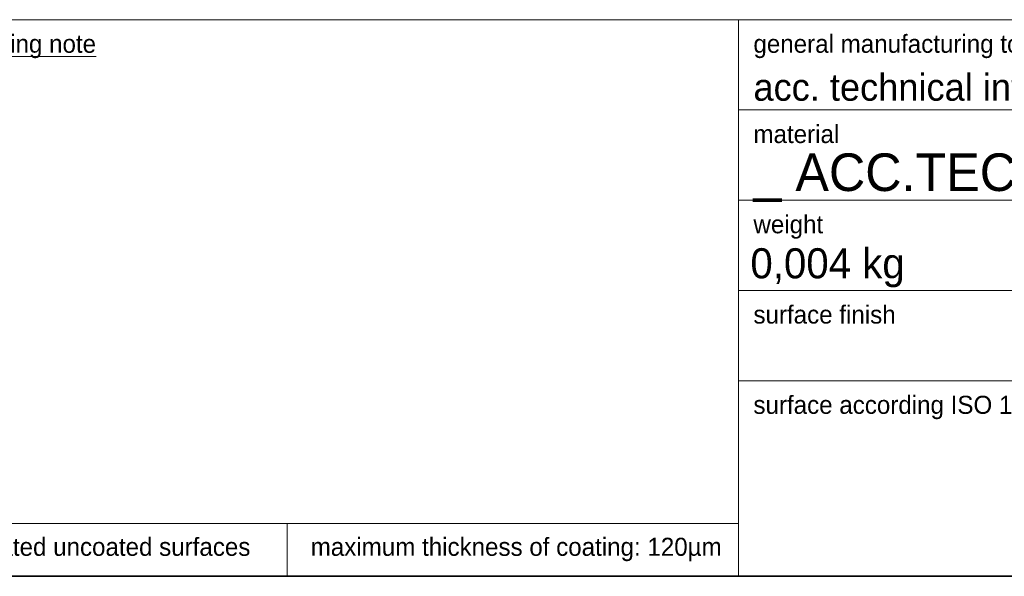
# Model space of a CAD drawing. Header units: millimetres. Extents: x 7 to 414, y 7 to 290.
# Tile 52 of 86: x 220 to 286, y 7 to 44. Entities that reach past the tile are written whole.
import ezdxf
from ezdxf.enums import TextEntityAlignment as Align

# ---------------------------------------------------------------- set-up
doc = ezdxf.new("R2010")
doc.units = ezdxf.units.MM
doc.layers.add('Rahmen (ISO)', color=7, linetype='Continuous', lineweight=35)
doc.layers.add('Titel (ISO)', color=7, linetype='Continuous', lineweight=18)
doc.styles.add('MoltoLuce 2 mm', font='txt')
doc.styles.add('Textstil87', font='txt')
doc.styles.add('Textstil90', font='txt')
doc.styles.add('Textstil92', font='txt')

# ---------------------------------------------------------------- blocks, each defined once
blk = doc.blocks.new('Ränder MoltoLuce')
at = {"layer": 'Rahmen (ISO)'}
blk.add_line((413, 7), (7, 7), dxfattribs=at)
blk = doc.blocks.new('Schriftfelder MoltoLuce')
at = {"layer": 'Titel (ISO)'}
for p, q in [((194, 44), (413, 44)), ((268, 44), (268, 7)), ((268, 38), (345, 38)), ((268, 32), (323, 32)), ((268, 26), (323, 26)), ((268, 20), (345, 20)), ((194, 10.5), (268, 10.5)), ((238, 7), (238, 10.5)), ((413, 7), (194, 7))]:
    blk.add_line(p, q, dxfattribs=at)
at = {"layer": 'Titel (ISO)', "style": 'MoltoLuce 2 mm'}
for s, insert, char_height, attachment_point in [('\\fTSTAR PRO|b0|i0;\\H1.2000;\\Ltechnical information / manufacturing note\\l', (195.5, 43), 1.2, 1), ('\\fTSTAR PRO|b0|i0;\\H1.2000;general manufacturing tolerances', (269, 43), 1.2, 1), ('\\fTSTAR PRO|b0|i0;\\H1.8000;acc. technical info see infotext', (269, 39.5), 1.8, 4), ('\\fTSTAR PRO|b0|i0;\\H1.2000;material', (269, 37), 1.2, 1), ('\\fTSTAR PRO|b0|i0;\\H2.5000;_ ACC.TECHN. INFO     ', (269, 33.5), 2.5, 4), ('\\fTSTAR PRO|b0|i0;\\H1.2000;weight', (269, 31), 1.2, 1), ('\\fTSTAR PRO|b0|i0;\\H1.2000;surface finish', (269, 25), 1.2, 1), ('\\fTSTAR PRO|b0|i0;\\H1.2000;surface according ISO 1302', (269, 19), 1.2, 1), ('\\fTSTAR PRO|b0|i0;\\H1.2000;all dimensions and tolerances related uncoated surfaces         maximum thickness of coating: 120µm', (195.5, 8), 1.2, 7)]:
    blk.add_mtext(s, dxfattribs=dict(at, insert=insert, char_height=char_height, attachment_point=attachment_point))
at = {"layer": 'Titel (ISO)'}
for tag, p, height, style in [('KONSTRUKTEUR_001', (323.849, 39), 2, 'MoltoLuce 2 mm'), ('KONSTR._GEN._VON_001', (323.849, 32.978), 2, 'MoltoLuce 2 mm'), ('MASSE\\P3;_001', (268.798, 26.807), 2, 'MoltoLuce 2 mm'), ('ERSTELLUNGSDATUM_001', (323.832, 26.98), 2, 'MoltoLuce 2 mm'), ('BEREICH\\P0;_001', (307.192, 26.503), 2, 'MoltoLuce 2 mm'), ('BESTANDSNUMMER_001', (345.773, 25.459), 3, 'Textstil92'), ('BAUTEILNUMMER_001', (390.209, 25.254), 2.5, 'Textstil90'), ('GENEHM.DAT._KONSTR._001', (323.832, 20.98), 2, 'MoltoLuce 2 mm'), ('PROJEKT_001', (348.147, 15.755), 3.5, 'Textstil87'), ('REVISIONSNUMMER_001', (398.717, 15.755), 3.5, 'Textstil87'), ('STATUS_001', (323.767, 14.978), 2, 'MoltoLuce 2 mm'), ('Anfänglicher_Ansichtsmaßstab_001', (391.068, 8.501), 2, 'MoltoLuce 2 mm'), ('Blattgröße_001', (403.815, 8.513), 2, 'MoltoLuce 2 mm')]:
    blk.add_attdef(tag, p, '', height=height, dxfattribs=dict(at, style=style))
at = {"layer": 'Titel (ISO)', "style": 'MoltoLuce 2 mm'}
blk.add_attdef('Oberfläche', text='', height=2, dxfattribs=at).set_placement((310, 23.5), align=Align.MIDDLE_CENTER)

msp = doc.modelspace()

# ---------------------------------------------------------------- block references
msp.add_blockref('Ränder MoltoLuce', (0, 0))
ref = msp.add_blockref('Schriftfelder MoltoLuce', (0, 0))
ref.add_attrib('MASSE\\P3;_001', '0,004 kg', (268.798, 26.807), dxfattribs={"layer": 'Titel (ISO)', "height": 2, "style": 'MoltoLuce 2 mm'})

doc.saveas('drawing.dxf')
